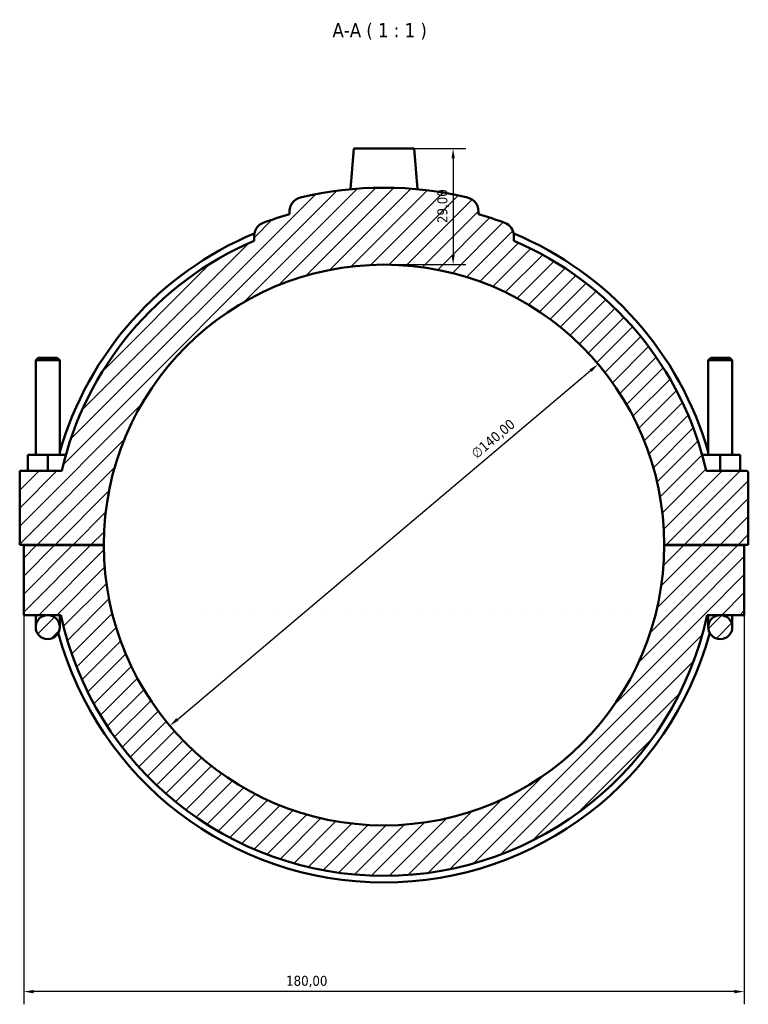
# Model space of a CAD drawing. Header units: millimetres. Extents: x 0 to 902, y -8 to 993.
# Tile 5 of 6: x 324 to 506, y 747 to 993. Entities that reach past the tile are written whole.
import ezdxf

# ---------------------------------------------------------------- set-up
doc = ezdxf.new("R2010")
doc.units = ezdxf.units.MM
for name, color, linetype, lineweight in [('Dimension (ISO)', 7, 'Continuous', 25), ('Hatch (ISO)', 7, 'Continuous', 18), ('Symbol (ISO)', 7, 'Continuous', 25), ('Visible (ISO)', 7, 'Continuous', 50)]:
    doc.layers.add(name, color=color, linetype=linetype, lineweight=lineweight)
doc.styles.add('Label Text (ISO)', font='tahoma.ttf')
doc.styles.add('Note Text (ISO)', font='tahoma.ttf')
doc.dimstyles.new('Default (ISO)', dxfattribs={"dimtxt": 2.5, "dimasz": 2.5, "dimexe": 3.175, "dimexo": 0, "dimgap": 0.762, "dimtad": 1, "dimrnd": 1e-08, "dimzin": 0, "dimtxsty": 'Note Text (ISO)', "dimcen": 0.09, "dimdle": 10, "dimclrd": 256, "dimclre": 256, "dimclrt": 232, "dimazin": 0, "dimtfac": 1.40208, "dimtmove": 0, "dimatfit": 3, "dimfxl": 1, "dimtolj": 1, "dimtzin": 0, "dimlwd": -1, "dimlwe": -1, "dimarcsym": 0})

# ---------------------------------------------------------------- blocks, each defined once
blk = doc.blocks.new('*D7')
at = {"layer": 'Defpoints', "color": 0, "transparency": 16777216}
for p in [(468.03, 907.29), (361.03, 817.01)]:
    blk.add_point(p, dxfattribs=at)
at = {"layer": 'Dimension (ISO)', "transparency": 16777216}
blk.add_line((362.94, 818.62), (466.12, 905.68), dxfattribs=at)
for points in [[(465.85, 905.99), (466.39, 905.36), (468.03, 907.29)], [(362.67, 818.94), (363.21, 818.3), (361.03, 817.01)]]:
    blk.add_solid(points, dxfattribs=at)
at = {"layer": 'Dimension (ISO)', "color": 232, "true_color": 0xca0064, "transparency": 16777216, "insert": (436.03, 885.49), "char_height": 2.5, "attachment_point": 1, "rotation": 40.1563, "style": 'Note Text (ISO)'}
blk.add_mtext('\\A1;∅140,00', dxfattribs=at)
blk = doc.blocks.new('*D8')
at = {"layer": 'Defpoints', "color": 0, "transparency": 16777216}
for p in [(422.03, 961.15), (414.53, 932.15), (431.8, 932.15)]:
    blk.add_point(p, dxfattribs=at)
at = {"layer": 'Dimension (ISO)', "transparency": 16777216}
for p, q in [((422.03, 961.15), (434.97, 961.15)), ((431.8, 958.65), (431.8, 934.65)), ((414.53, 932.15), (434.97, 932.15))]:
    blk.add_line(p, q, dxfattribs=at)
for points in [[(431.38, 958.65), (432.21, 958.65), (431.8, 961.15)], [(431.38, 934.65), (432.21, 934.65), (431.8, 932.15)]]:
    blk.add_solid(points, dxfattribs=at)
at = {"layer": 'Dimension (ISO)', "color": 232, "true_color": 0xca0064, "transparency": 16777216, "insert": (427.86, 942.53), "char_height": 2.5, "attachment_point": 1, "rotation": 90, "style": 'Note Text (ISO)'}
blk.add_mtext('\\A1;29,00', dxfattribs=at)
blk = doc.blocks.new('*D9')
at = {"layer": 'Defpoints', "color": 0, "transparency": 16777216}
for p in [(324.53, 844.65), (504.53, 844.65), (324.53, 750.65)]:
    blk.add_point(p, dxfattribs=at)
at = {"layer": 'Dimension (ISO)', "transparency": 16777216}
for p, q in [((324.53, 844.65), (324.53, 747.47)), ((504.53, 844.65), (504.53, 747.47)), ((502.03, 750.65), (327.03, 750.65))]:
    blk.add_line(p, q, dxfattribs=at)
for points in [[(327.03, 751.06), (327.03, 750.23), (324.53, 750.65)], [(502.03, 751.06), (502.03, 750.23), (504.53, 750.65)]]:
    blk.add_solid(points, dxfattribs=at)
at = {"layer": 'Dimension (ISO)', "color": 232, "true_color": 0xca0064, "transparency": 16777216, "insert": (390.08, 754.59), "char_height": 2.5, "attachment_point": 1, "style": 'Note Text (ISO)'}
blk.add_mtext('\\A1;180,00', dxfattribs=at)

msp = doc.modelspace()

# ---------------------------------------------------------------- hatches: boundary and pattern name
at = {"layer": 'Hatch (ISO)'}
h = msp.add_hatch(dxfattribs=at)
h.set_pattern_fill('ANSI31', color=256, scale=25.4, style=0)
h.set_pattern_definition([(45, (0, 0), (-2.245064, 2.245064), [])])
edge = h.paths.add_edge_path()
edge.add_ellipse((505.0312, 880.1471), major_axis=(0.5, 0), ratio=1, start_angle=0, end_angle=90)
edge.add_line((505.0312, 880.6471), (495.0328, 880.6471))
edge.add_ellipse((414.5312, 862.1471), major_axis=(80.5016, 18.5), ratio=1, start_angle=0, end_angle=53.92523)
edge.add_line((446.9812, 938.106), (446.9812, 939.2706))
edge.add_ellipse((443.4412, 939.2706), major_axis=(3.54, 0), ratio=1, start_angle=0, end_angle=69.451333)
edge.add_ellipse((414.5312, 862.1471), major_axis=(30.1526, 80.4383), ratio=1, start_angle=0, end_angle=4.603024)
edge.add_line((438.1312, 944.7457), (438.1312, 945.4333))
edge.add_ellipse((434.5912, 945.4333), major_axis=(3.54, 0), ratio=1, start_angle=0, end_angle=76.4579)
edge.add_ellipse((414.5312, 862.1471), major_axis=(20.8889, 86.7279), ratio=1, start_angle=0, end_angle=27.0842)
edge.add_spline(control_points=[(393.6423, 948.8749), (393.3231, 948.798), (393.0161, 948.6771), (392.4444, 948.3542), (392.1823, 948.1537), (391.6279, 947.5919), (391.3713, 947.2037), (391.0213, 946.3508), (390.9312, 945.8943), (390.9312, 945.4333)], knot_values=[-0.47357629, -0.47357629, -0.47357629, -0.47357629, -0.37507629, -0.37507629, -0.27657629, -0.27657629, -0.13828814, -0.13828814, 0, 0, 0, 0], degree=3, periodic=0)
edge.add_line((390.9312, 945.4333), (390.9312, 944.7457))
edge.add_ellipse((414.5312, 862.1471), major_axis=(-23.6, 82.5987), ratio=1, start_angle=0, end_angle=4.603024)
edge.add_spline(control_points=[(384.3787, 942.5854), (384.139, 942.4955), (383.9099, 942.38), (383.4804, 942.1015), (383.2815, 941.9394), (382.7779, 941.4292), (382.5213, 941.041), (382.1713, 940.1881), (382.0812, 939.7316), (382.0812, 939.2706)], knot_values=[-0.43012062, -0.43012062, -0.43012062, -0.43012062, -0.35334846, -0.35334846, -0.27657629, -0.27657629, -0.13828814, -0.13828814, 0, 0, 0, 0], degree=3, periodic=0)
edge.add_line((382.0812, 939.2706), (382.0812, 938.106))
edge.add_ellipse((414.5312, 862.1471), major_axis=(-32.45, 75.9589), ratio=1, start_angle=0, end_angle=53.92523)
edge.add_line((334.0296, 880.6471), (323.5312, 880.6471))
edge.add_line((323.5312, 880.6471), (323.5312, 862.1971))
edge.add_line((323.5312, 862.1971), (344.5312, 862.1971))
edge.add_ellipse((414.5312, 862.1471), major_axis=(-70, 0.05), ratio=1, start_angle=180.081851, end_angle=360, ccw=False)
edge.add_line((484.5312, 862.1971), (505.5312, 862.1971))
edge.add_line((505.5312, 862.1971), (505.5312, 880.1471))
edge = h.paths.add_edge_path()
edge.add_ellipse((414.5312, 862.1471), major_axis=(70, -0.05), ratio=1, start_angle=180.081851, end_angle=360)
edge.add_line((484.5312, 862.0971), (504.5312, 862.0971))
edge.add_line((504.5312, 862.0971), (504.5312, 844.6471))
edge.add_line((504.5312, 844.6471), (498.5312, 844.6471))
edge.add_line((498.5312, 844.6471), (495.2561, 844.6471))
edge.add_ellipse((414.5312, 862.1471), major_axis=(-80.7249, -17.5), ratio=1, start_angle=0, end_angle=155.536733, ccw=False)
edge.add_line((333.8063, 844.6471), (330.5312, 844.6471))
edge.add_line((330.5312, 844.6471), (324.5312, 844.6471))
edge.add_line((324.5312, 844.6471), (324.5312, 862.0971))
edge.add_line((324.5312, 862.0971), (344.5312, 862.0971))
edge = h.paths.add_edge_path()
edge.add_ellipse((498.5312, 841.6471), major_axis=(3, 0), ratio=1, start_angle=0, end_angle=360)
edge = h.paths.add_edge_path()
edge.add_ellipse((330.5312, 841.6471), major_axis=(3, 0), ratio=1, start_angle=0, end_angle=360)

# ---------------------------------------------------------------- linework, layer by layer
at = {"layer": 'Visible (ISO)'}
for p, q in [((407.0312, 961.1471), (406.1399, 950.9595)), ((407.0312, 961.1471), (422.0312, 961.1471)), ((422.0312, 961.1471), (422.9225, 950.9595)), ((390.9312, 945.4333), (390.9312, 944.7457)), ((438.1312, 944.7457), (438.1312, 945.4333)), ((382.0812, 939.2706), (382.0812, 938.106)), ((446.9812, 938.106), (446.9812, 939.2706)), ((328.1312, 908.8637), (327.5312, 908.2637)), ((327.5312, 908.2637), (333.5312, 908.2637)), ((327.5312, 908.2637), (327.5312, 884.6471)), ((332.9312, 908.8637), (328.1312, 908.8637)), ((332.9312, 908.8637), (333.5312, 908.2637)), ((333.5312, 908.2637), (333.5312, 884.6471)), ((496.1312, 908.8637), (495.5312, 908.2637)), ((501.5312, 908.2637), (495.5312, 908.2637)), ((495.5312, 884.6471), (495.5312, 908.2637)), ((496.1312, 908.8637), (500.9312, 908.8637)), ((500.9312, 908.8637), (501.5312, 908.2637)), ((501.5312, 884.6471), (501.5312, 908.2637)), ((325.5312, 880.6471), (325.5312, 884.6471)), ((330.5312, 884.6471), (325.5312, 884.6471)), ((335.0547, 884.6471), (330.5312, 884.6471)), ((330.5312, 880.6471), (330.5312, 884.6471)), ((494.0077, 884.6471), (498.5312, 884.6471)), ((498.5312, 880.6471), (498.5312, 884.6471)), ((498.5312, 884.6471), (503.5312, 884.6471)), ((503.5312, 880.6471), (503.5312, 884.6471)), ((334.0296, 880.6471), (323.5312, 880.6471)), ((323.5312, 880.6471), (323.5312, 862.1971)), ((505.0312, 880.6471), (495.0328, 880.6471)), ((505.5312, 862.1971), (505.5312, 880.1471)), ((323.5312, 862.1971), (344.5312, 862.1971)), ((344.5312, 862.0971), (324.5312, 862.0971)), ((324.5312, 862.0971), (324.5312, 844.6471)), ((327.5312, 862.1971), (327.5312, 862.0971)), ((333.5312, 862.1971), (333.5312, 862.0971)), ((484.5312, 862.1971), (505.5312, 862.1971)), ((504.5312, 862.0971), (484.5312, 862.0971)), ((495.5312, 862.0971), (495.5312, 862.1971)), ((501.5312, 862.0971), (501.5312, 862.1971)), ((504.5312, 844.6471), (504.5312, 862.0971)), ((324.5312, 844.6471), (330.5312, 844.6471)), ((327.5312, 844.6471), (327.5312, 841.6471)), ((330.5312, 844.6471), (333.8063, 844.6471)), ((333.5312, 841.6471), (333.5312, 844.6471)), ((495.2561, 844.6471), (498.5312, 844.6471)), ((495.5312, 844.6471), (495.5312, 841.6471)), ((498.5312, 844.6471), (504.5312, 844.6471)), ((501.5312, 841.6471), (501.5312, 844.6471))]:
    msp.add_line(p, q, dxfattribs=at)
for centre in [(330.5312, 841.6471), (498.5312, 841.6471)]:
    msp.add_circle(centre, 3, dxfattribs=at)
for centre, radius, start, end in [((414.5312, 862.1471), 89.208, 76.4579, 103.5421), ((434.5912, 945.4333), 3.54, 0, 76.4579), ((414.5312, 862.1471), 85.904, 105.945643, 110.548667), ((414.5312, 862.1471), 85.904, 69.451333, 74.054357), ((443.4412, 939.2706), 3.54, 0, 69.451333), ((414.5312, 862.1471), 84.252, 112.608406, 164.029088), ((414.5312, 862.1471), 84.252, 15.970912, 67.391594), ((414.5312, 862.1471), 82.6, 113.132396, 167.057627), ((414.5312, 862.1471), 82.6, 12.942373, 66.867604), ((414.5312, 862.1471), 70, 0.040926, 179.959074), ((505.0312, 880.1471), 0.5, 0, 90), ((414.5312, 862.1471), 70, 180.040926, 359.959074), ((414.5312, 862.1471), 82.6, 192.231634, 347.768366), ((414.5312, 862.1471), 84.252, 195.074315, 344.925685)]:
    msp.add_arc(centre, radius, start, end, dxfattribs=at)
for points, knots in [([(393.6423, 948.8749), (393.3231, 948.798), (393.0161, 948.6771), (392.4444, 948.3542), (392.1823, 948.1537), (391.6279, 947.5919), (391.3713, 947.2037), (391.0213, 946.3508), (390.9312, 945.8943), (390.9312, 945.4333)], [-0.473576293, -0.473576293, -0.473576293, -0.473576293, -0.37507629, -0.37507629, -0.276576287, -0.276576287, -0.138288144, -0.138288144, 0, 0, 0, 0]), ([(384.3787, 942.5854), (384.139, 942.4955), (383.9099, 942.38), (383.4804, 942.1015), (383.2815, 941.9394), (382.7779, 941.4292), (382.5213, 941.041), (382.1713, 940.1881), (382.0812, 939.7316), (382.0812, 939.2706)], [-0.430120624, -0.430120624, -0.430120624, -0.430120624, -0.353348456, -0.353348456, -0.276576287, -0.276576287, -0.138288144, -0.138288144, 0, 0, 0, 0])]:
    msp.add_open_spline(points, degree=3, knots=knots, dxfattribs=at)

# ---------------------------------------------------------------- texts
at = {"layer": 'Symbol (ISO)', "insert": (401.6689, 988.3061), "char_height": 3.5, "attachment_point": 7, "style": 'Label Text (ISO)'}
msp.add_mtext('A-A ( 1 : 1 )', dxfattribs=at)

# ---------------------------------------------------------------- dimensions: what is measured, and where the dimension line sits
at = {"layer": 'Dimension (ISO)'}
dim = msp.add_linear_dim(base=(431.7958, 932.1471), p1=(422.0312, 961.1471), p2=(414.5312, 932.1471), angle=90, dimstyle='Default (ISO)', override={"dimdec": 2, "dimtp": 0, "dimtm": 0, "dimtdec": 2, "dimtofl": 0, "dimatfit": 1}, dxfattribs=at)
dim.commit()
dim.dimension.update_dxf_attribs({"geometry": '*D8', "text_midpoint": (431.7958, 946.6471), "dimtype": 160})
dim = msp.add_diameter_dim_2p(p1=(361.031, 817.0058), p2=(468.0314, 907.2883), dimstyle='Default (ISO)', override={"dimdec": 2, "dimlfac": 1, "dimtp": 0, "dimtm": 0, "dimtdec": 2, "dimatfit": 2}, dxfattribs=at)
dim.commit()
dim.dimension.update_dxf_attribs({"geometry": '*D7', "text_midpoint": (443.5106, 886.5986), "dimtype": 163})
dim = msp.add_linear_dim(base=(324.5312, 750.6471), p1=(504.5312, 844.6471), p2=(324.5312, 844.6471), dimstyle='Default (ISO)', override={"dimdec": 2, "dimtp": 0, "dimtm": 0, "dimtdec": 2, "dimtofl": 0, "dimatfit": 1}, dxfattribs=at)
dim.commit()
dim.dimension.update_dxf_attribs({"geometry": '*D9', "text_midpoint": (395.0312, 750.6471), "dimtype": 160})

doc.saveas('drawing.dxf')
